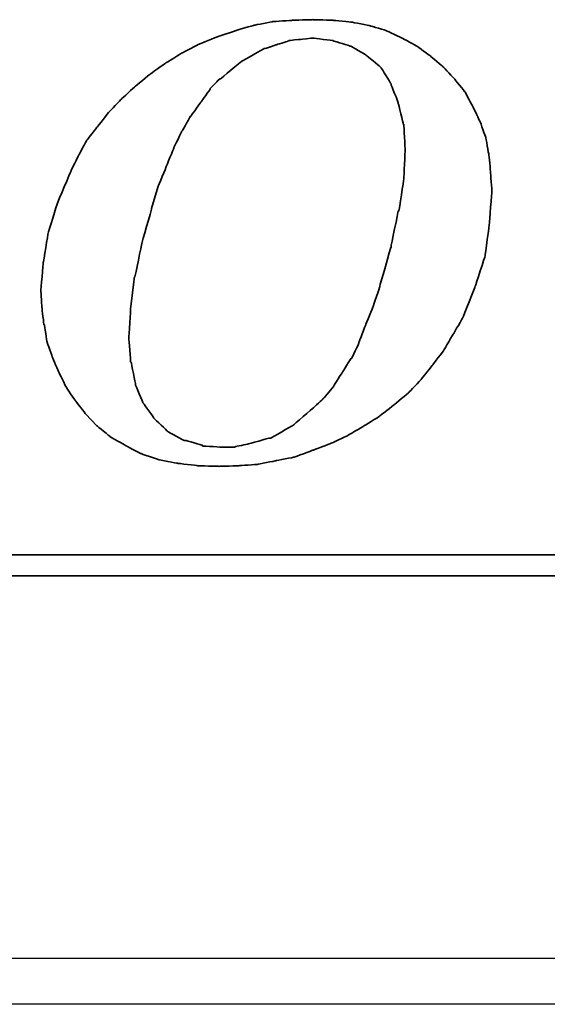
# Model space of a CAD drawing. Header units: millimetres. Extents: x 2891 to 6329, y -1599 to 860.
# Tile 136 of 256: x 3703.47 to 3709.23, y -917.4 to -906.64. Entities that reach past the tile are written whole.
import ezdxf

# ---------------------------------------------------------------- set-up
doc = ezdxf.new("R2010")
doc.units = ezdxf.units.MM
doc.layers.get('0').update_dxf_attribs({"linetype": 'CONTINUOUS'})
doc.layers.add('DIM', color=4, linetype='CONTINUOUS')
doc.layers.add('layer 1', color=7, linetype='CONTINUOUS')

# ---------------------------------------------------------------- blocks, each defined once
blk = doc.blocks.new('TBI MOTION logo(完整正式版)')
at = {"layer": 'layer 1', "color": 22, "lineweight": 35}
for points, knots in [([(-11.34375, -6.98375), (-11.34375, -6.98375), (-10.91375, -7.43875), (-10.91375, -7.43875), (-10.91375, -7.43875), (-10.91375, -7.43875), (-10.38625, -7.87125), (-10.38625, -7.87125), (-10.38625, -7.87125), (-10.38625, -7.87125), (-9.81125, -8.20375), (-9.81125, -8.20375), (-9.81125, -8.20375), (-9.81125, -8.20375), (-9.21125, -8.51875), (-9.21125, -8.51875), (-9.21125, -8.51875), (-9.21125, -8.51875), (-8.51625, -8.75875), (-8.51625, -8.75875), (-8.51625, -8.75875), (-8.51625, -8.75875), (-7.77125, -8.90375), (-7.77125, -8.90375), (-7.77125, -8.90375), (-7.77125, -8.90375), (-6.97875, -8.99875), (-6.97875, -8.99875), (-6.97875, -8.99875), (-6.97875, -8.99875), (-6.14125, -9.02375), (-6.14125, -9.02375), (-6.14125, -9.02375), (-6.14125, -9.02375), (-5.37125, -8.99875), (-5.37125, -8.99875), (-5.37125, -8.99875), (-5.37125, -8.99875), (-4.65375, -8.94875), (-4.65375, -8.94875), (-4.65375, -8.94875), (-4.65375, -8.94875), (-3.93375, -8.80625), (-3.93375, -8.80625), (-3.93375, -8.80625), (-3.93375, -8.80625), (-3.21375, -8.66375), (-3.21375, -8.66375), (-3.21375, -8.66375), (-3.21375, -8.66375), (-2.49375, -8.39875), (-2.49375, -8.39875), (-2.49375, -8.39875), (-2.49375, -8.39875), (-1.79875, -8.13375), (-1.79875, -8.13375), (-1.79875, -8.13375), (-1.79875, -8.13375), (-1.17375, -7.84375), (-1.17375, -7.84375), (-1.17375, -7.84375), (-1.17375, -7.84375), (-0.52375, -7.46375), (-0.52375, -7.46375), (-0.52375, -7.46375), (-0.52375, -7.46375), (0.10124, -7.07875), (0.10124, -7.07875), (0.10124, -7.07875), (0.10124, -7.07875), (0.67625, -6.62375), (0.67625, -6.62375), (0.67625, -6.62375), (0.67625, -6.62375), (1.24874, -6.14375), (1.24874, -6.14375), (1.24874, -6.14375), (1.24874, -6.14375), (1.72874, -5.64125), (1.72874, -5.64125), (1.72874, -5.64125), (1.72874, -5.64125), (2.18624, -5.06375), (2.18624, -5.06375), (2.18624, -5.06375), (2.18624, -5.06375), (2.61625, -4.48874), (2.61625, -4.48874), (2.61625, -4.48874), (2.61625, -4.48874), (3.00125, -3.83874), (3.00125, -3.83874), (3.00125, -3.83874), (3.00125, -3.83874), (3.36124, -3.21374), (3.36124, -3.21374), (3.36124, -3.21374), (3.36124, -3.21374), (3.84374, -1.99125), (3.84374, -1.99125), (3.84374, -1.99125), (3.84374, -1.99125), (4.22625, -0.81875), (4.22625, -0.81875), (4.22625, -0.81875), (4.22625, -0.81875), (4.39125, 0.45624), (4.39125, 0.45624), (4.39125, 0.45624), (4.39125, 0.45624), (4.48874, 1.70124), (4.48874, 1.70124), (4.48874, 1.70124), (4.48874, 1.70124), (4.43874, 2.44625), (4.43874, 2.44625), (4.43874, 2.44625), (4.43874, 2.44625), (4.36874, 3.14125), (4.36874, 3.14125), (4.36874, 3.14125), (4.36874, 3.14125), (4.25125, 3.81125), (4.25125, 3.81125), (4.25125, 3.81125), (4.25125, 3.81125), (4.03124, 4.41125), (4.03124, 4.41125), (4.03124, 4.41125), (4.03124, 4.41125), (3.74374, 5.01125), (3.74374, 5.01125), (3.74374, 5.01125), (3.74374, 5.01125), (3.43124, 5.58875), (3.43124, 5.58875), (3.43124, 5.58875), (3.43124, 5.58875), (3.02625, 6.09125), (3.02625, 6.09125), (3.02625, 6.09125), (3.02625, 6.09125), (2.59374, 6.54875), (2.59374, 6.54875), (2.59374, 6.54875), (2.59374, 6.54875), (2.09124, 6.98125), (2.09124, 6.98125), (2.09124, 6.98125), (2.09124, 6.98125), (1.56124, 7.36625), (1.56124, 7.36625), (1.56124, 7.36625), (1.56124, 7.36625), (0.98624, 7.67625), (0.98624, 7.67625), (0.98624, 7.67625), (0.98624, 7.67625), (0.38624, 7.96375), (0.38624, 7.96375), (0.38624, 7.96375), (0.38624, 7.96375), (-0.25875, 8.15625), (-0.25875, 8.15625), (-0.25875, 8.15625), (-0.25875, 8.15625), (-0.98125, 8.30125), (-0.98125, 8.30125), (-0.98125, 8.30125), (-0.98125, 8.30125), (-1.70124, 8.37125), (-1.70124, 8.37125), (-1.70124, 8.37125), (-1.70124, 8.37125), (-2.49375, 8.39624), (-2.49375, 8.39624), (-2.49375, 8.39624), (-2.49375, 8.39624), (-3.28625, 8.37125), (-3.28625, 8.37125), (-3.28625, 8.37125), (-3.28625, 8.37125), (-4.05125, 8.32125), (-4.05125, 8.32125), (-4.05125, 8.32125), (-4.05125, 8.32125), (-4.77375, 8.18125), (-4.77375, 8.18125), (-4.77375, 8.18125), (-4.77375, 8.18125), (-5.51625, 7.96375), (-5.51625, 7.96375), (-5.51625, 7.96375), (-5.51625, 7.96375), (-6.21125, 7.72625), (-6.21125, 7.72625), (-6.21125, 7.72625), (-6.21125, 7.72625), (-6.92875, 7.43625), (-6.92875, 7.43625), (-6.92875, 7.43625), (-6.92875, 7.43625), (-7.57875, 7.10125), (-7.57875, 7.10125), (-7.57875, 7.10125), (-7.57875, 7.10125), (-8.24875, 6.69125), (-8.24875, 6.69125), (-8.24875, 6.69125), (-8.24875, 6.69125), (-8.84875, 6.26125), (-8.84875, 6.26125), (-8.84875, 6.26125), (-8.84875, 6.26125), (-9.42625, 5.78125), (-9.42625, 5.78125), (-9.42625, 5.78125), (-9.42625, 5.78125), (-9.95375, 5.30125), (-9.95375, 5.30125), (-9.95375, 5.30125), (-9.95375, 5.30125), (-10.43375, 4.79624), (-10.43375, 4.79624), (-10.43375, 4.79624), (-10.43375, 4.79624), (-10.88875, 4.22125), (-10.88875, 4.22125), (-10.88875, 4.22125), (-10.88875, 4.22125), (-11.29875, 3.69375), (-11.29875, 3.69375), (-11.29875, 3.69375), (-11.29875, 3.69375), (-11.63375, 3.09125), (-11.63375, 3.09125), (-11.63375, 3.09125), (-11.63375, 3.09125), (-11.91875, 2.49625), (-11.91875, 2.49625), (-11.91875, 2.49625), (-11.91875, 2.49625), (-12.44875, 1.24625), (-12.44875, 1.24625), (-12.44875, 1.24625), (-12.44875, 1.24625), (-12.80875, 0.06874), (-12.80875, 0.06874), (-12.80875, 0.06874), (-12.80875, 0.06874), (-12.99875, -1.07875), (-12.99875, -1.07875), (-12.99875, -1.07875), (-12.99875, -1.07875), (-13.09375, -2.18375), (-13.09375, -2.18375), (-13.09375, -2.18375), (-13.09375, -2.18375), (-13.04875, -2.85375), (-13.04875, -2.85375), (-13.04875, -2.85375), (-13.04875, -2.85375), (-12.97375, -3.50375), (-12.97375, -3.50375), (-12.97375, -3.50375), (-12.97375, -3.50375), (-12.95375, -3.50375), (-12.95375, -3.50375), (-12.95375, -3.50375), (-12.95375, -3.50375), (-12.85375, -4.17375), (-12.85375, -4.17375), (-12.85375, -4.17375), (-12.85375, -4.17375), (-12.63875, -4.77624), (-12.63875, -4.77624), (-12.63875, -4.77624), (-12.63875, -4.77624), (-12.39875, -5.35125), (-12.39875, -5.35125), (-12.39875, -5.35125), (-12.39875, -5.35125), (-12.11375, -5.92875), (-12.11375, -5.92875), (-12.11375, -5.92875), (-12.11375, -5.92875), (-11.75375, -6.45375), (-11.75375, -6.45375), (-11.75375, -6.45375), (-11.75375, -6.45375), (-11.34375, -6.98375), (-11.34375, -6.98375)], [0, 0, 0, 0, 0.01369863, 0.01369863, 0.01369863, 0.01369864, 0.02739726, 0.02739726, 0.02739726, 0.02739727, 0.04109589, 0.04109589, 0.04109589, 0.0410959, 0.05479452, 0.05479452, 0.05479452, 0.05479453, 0.06849315, 0.06849315, 0.06849315, 0.06849316, 0.08219178, 0.08219178, 0.08219178, 0.08219179, 0.09589041, 0.09589041, 0.09589041, 0.09589042, 0.10958904, 0.10958904, 0.10958904, 0.10958905, 0.12328767, 0.12328767, 0.12328767, 0.12328768, 0.1369863, 0.1369863, 0.1369863, 0.13698631, 0.15068493, 0.15068493, 0.15068493, 0.15068494, 0.16438356, 0.16438356, 0.16438356, 0.16438357, 0.17808219, 0.17808219, 0.17808219, 0.1780822, 0.19178082, 0.19178082, 0.19178082, 0.19178083, 0.20547945, 0.20547945, 0.20547945, 0.20547946, 0.21917808, 0.21917808, 0.21917808, 0.21917809, 0.23287671, 0.23287671, 0.23287671, 0.23287672, 0.24657534, 0.24657534, 0.24657534, 0.24657535, 0.26027397, 0.26027397, 0.26027397, 0.26027398, 0.2739726, 0.2739726, 0.2739726, 0.27397261, 0.28767123, 0.28767123, 0.28767123, 0.28767124, 0.30136986, 0.30136986, 0.30136986, 0.30136987, 0.31506849, 0.31506849, 0.31506849, 0.3150685, 0.32876712, 0.32876712, 0.32876712, 0.32876713, 0.34246575, 0.34246575, 0.34246575, 0.34246576, 0.35616438, 0.35616438, 0.35616438, 0.35616439, 0.36986301, 0.36986301, 0.36986301, 0.36986302, 0.38356164, 0.38356164, 0.38356164, 0.38356165, 0.39726027, 0.39726027, 0.39726027, 0.39726028, 0.4109589, 0.4109589, 0.4109589, 0.41095891, 0.42465753, 0.42465753, 0.42465753, 0.42465754, 0.43835616, 0.43835616, 0.43835616, 0.43835617, 0.45205479, 0.45205479, 0.45205479, 0.4520548, 0.46575342, 0.46575342, 0.46575342, 0.46575343, 0.47945205, 0.47945205, 0.47945205, 0.47945206, 0.49315068, 0.49315068, 0.49315068, 0.49315069, 0.50684932, 0.50684932, 0.50684932, 0.50684933, 0.52054795, 0.52054795, 0.52054795, 0.52054796, 0.53424658, 0.53424658, 0.53424658, 0.53424659, 0.54794521, 0.54794521, 0.54794521, 0.54794522, 0.56164384, 0.56164384, 0.56164384, 0.56164385, 0.57534247, 0.57534247, 0.57534247, 0.57534248, 0.5890411, 0.5890411, 0.5890411, 0.58904111, 0.60273973, 0.60273973, 0.60273973, 0.60273974, 0.61643836, 0.61643836, 0.61643836, 0.61643837, 0.63013699, 0.63013699, 0.63013699, 0.630137, 0.64383562, 0.64383562, 0.64383562, 0.64383563, 0.65753425, 0.65753425, 0.65753425, 0.65753426, 0.67123288, 0.67123288, 0.67123288, 0.67123289, 0.68493151, 0.68493151, 0.68493151, 0.68493152, 0.69863014, 0.69863014, 0.69863014, 0.69863015, 0.71232877, 0.71232877, 0.71232877, 0.71232878, 0.7260274, 0.7260274, 0.7260274, 0.72602741, 0.73972603, 0.73972603, 0.73972603, 0.73972604, 0.75342466, 0.75342466, 0.75342466, 0.75342467, 0.76712329, 0.76712329, 0.76712329, 0.7671233, 0.78082192, 0.78082192, 0.78082192, 0.78082193, 0.79452055, 0.79452055, 0.79452055, 0.79452056, 0.80821918, 0.80821918, 0.80821918, 0.80821919, 0.82191781, 0.82191781, 0.82191781, 0.82191782, 0.83561644, 0.83561644, 0.83561644, 0.83561645, 0.84931507, 0.84931507, 0.84931507, 0.84931508, 0.8630137, 0.8630137, 0.8630137, 0.86301371, 0.87671233, 0.87671233, 0.87671233, 0.87671234, 0.89041096, 0.89041096, 0.89041096, 0.89041097, 0.90410959, 0.90410959, 0.90410959, 0.9041096, 0.91780822, 0.91780822, 0.91780822, 0.91780823, 0.93150685, 0.93150685, 0.93150685, 0.93150686, 0.94520548, 0.94520548, 0.94520548, 0.94520549, 0.95890411, 0.95890411, 0.95890411, 0.95890412, 0.97260274, 0.97260274, 0.97260274, 0.97260275, 0.98630137, 0.98630137, 0.98630137, 0.98630138, 1, 1, 1, 1]), ([(-8.77875, 1.03124), (-8.77875, 1.03124), (-8.51625, 1.89625), (-8.51625, 1.89625), (-8.51625, 1.89625), (-8.51625, 1.89625), (-8.20375, 2.66375), (-8.20375, 2.66375), (-8.20375, 2.66375), (-8.20375, 2.66375), (-7.91625, 3.38125), (-7.91625, 3.38125), (-7.91625, 3.38125), (-7.91625, 3.38125), (-7.91625, 3.40624), (-7.91625, 3.40624), (-7.91625, 3.40624), (-7.91625, 3.40624), (-7.57875, 4.07624), (-7.57875, 4.07624), (-7.57875, 4.07624), (-7.57875, 4.07624), (-7.24375, 4.65125), (-7.24375, 4.65125), (-7.24375, 4.65125), (-7.24375, 4.65125), (-7.21875, 4.65125), (-7.21875, 4.65125), (-7.21875, 4.65125), (-7.21875, 4.65125), (-7.21875, 4.67624), (-7.21875, 4.67624), (-7.21875, 4.67624), (-7.21875, 4.67624), (-6.83625, 5.20375), (-6.83625, 5.20375), (-6.83625, 5.20375), (-6.83625, 5.20375), (-6.49875, 5.68625), (-6.49875, 5.68625), (-6.49875, 5.68625), (-6.49875, 5.68625), (-6.49875, 5.70625), (-6.49875, 5.70625), (-6.49875, 5.70625), (-6.49875, 5.70625), (-6.11625, 6.09125), (-6.11625, 6.09125), (-6.11625, 6.09125), (-6.11625, 6.09125), (-6.09125, 6.09125), (-6.09125, 6.09125), (-6.09125, 6.09125), (-6.09125, 6.09125), (-5.27375, 6.76625), (-5.27375, 6.76625), (-5.27375, 6.76625), (-5.27375, 6.76625), (-5.24875, 6.76625), (-5.24875, 6.76625), (-5.24875, 6.76625), (-5.24875, 6.76625), (-5.24875, 6.78625), (-5.24875, 6.78625), (-5.24875, 6.78625), (-5.24875, 6.78625), (-4.38875, 7.26624), (-4.38875, 7.26624), (-4.38875, 7.26624), (-4.38875, 7.26624), (-4.36125, 7.26624), (-4.36125, 7.26624), (-4.36125, 7.26624), (-4.36125, 7.26624), (-3.93375, 7.41125), (-3.93375, 7.41125), (-3.93375, 7.41125), (-3.93375, 7.41125), (-3.47375, 7.55625), (-3.47375, 7.55625), (-3.47375, 7.55625), (-3.47375, 7.55625), (-3.45375, 7.55625), (-3.45375, 7.55625), (-3.45375, 7.55625), (-3.45375, 7.55625), (-3.42875, 7.58124), (-3.42875, 7.58124), (-3.42875, 7.58124), (-3.42875, 7.58124), (-2.97375, 7.62625), (-2.97375, 7.62625), (-2.97375, 7.62625), (-2.97375, 7.62625), (-2.49375, 7.67625), (-2.49375, 7.67625), (-2.49375, 7.67625), (-2.49375, 7.67625), (-2.46875, 7.67625), (-2.46875, 7.67625), (-2.46875, 7.67625), (-2.46875, 7.67625), (-1.70124, 7.58124), (-1.70124, 7.58124), (-1.70124, 7.58124), (-1.70124, 7.58124), (-1.67875, 7.55625), (-1.67875, 7.55625), (-1.67875, 7.55625), (-1.67875, 7.55625), (-1.65375, 7.55625), (-1.65375, 7.55625), (-1.65375, 7.55625), (-1.65375, 7.55625), (-1.03125, 7.36625), (-1.03125, 7.36625), (-1.03125, 7.36625), (-1.03125, 7.36625), (-1.00625, 7.36625), (-1.00625, 7.36625), (-1.00625, 7.36625), (-1.00625, 7.36625), (-0.43124, 7.02624), (-0.43124, 7.02624), (-0.43124, 7.02624), (-0.43124, 7.02624), (-0.40625, 7.00624), (-0.40625, 7.00624), (-0.40625, 7.00624), (-0.40625, 7.00624), (0.12124, 6.57124), (0.12124, 6.57124), (0.12124, 6.57124), (0.12124, 6.57124), (0.14624, 6.54875), (0.14624, 6.54875), (0.14624, 6.54875), (0.14624, 6.54875), (0.17124, 6.52375), (0.17124, 6.52375), (0.17124, 6.52375), (0.17124, 6.52375), (0.55625, 5.89875), (0.55625, 5.89875), (0.55625, 5.89875), (0.55625, 5.89875), (0.55625, 5.87625), (0.55625, 5.87625), (0.55625, 5.87625), (0.55625, 5.87625), (0.84124, 5.15625), (0.84124, 5.15625), (0.84124, 5.15625), (0.84124, 5.15625), (0.84124, 5.13125), (0.84124, 5.13125), (0.84124, 5.13125), (0.84124, 5.13125), (1.03624, 4.31875), (1.03624, 4.31875), (1.03624, 4.31875), (1.03624, 4.31875), (1.05624, 4.31875), (1.05624, 4.31875), (1.05624, 4.31875), (1.05624, 4.31875), (1.05624, 4.29125), (1.05624, 4.29125), (1.05624, 4.29125), (1.05624, 4.29125), (1.10625, 3.33125), (1.10625, 3.33125), (1.10625, 3.33125), (1.10625, 3.33125), (1.10625, 3.30875), (1.10625, 3.30875), (1.10625, 3.30875), (1.10625, 3.30875), (1.05624, 2.20624), (1.05624, 2.20624), (1.05624, 2.20624), (1.05624, 2.20624), (1.05624, 2.18124), (1.05624, 2.18124), (1.05624, 2.18124), (1.05624, 2.18124), (0.86624, 0.93624), (0.86624, 0.93624), (0.86624, 0.93624), (0.86624, 0.93624), (0.84124, 0.93624), (0.84124, 0.93624), (0.84124, 0.93624), (0.84124, 0.93624), (0.55625, -0.45874), (0.55625, -0.45874), (0.55625, -0.45874), (0.55625, -0.45874), (0.12124, -1.99125), (0.12124, -1.99125), (0.12124, -1.99125), (0.12124, -1.99125), (0.12124, -2.01874), (0.12124, -2.01874), (0.12124, -2.01874), (0.12124, -2.01874), (-0.13874, -2.78375), (-0.13874, -2.78375), (-0.13874, -2.78375), (-0.13874, -2.78375), (-0.43124, -3.50375), (-0.43124, -3.50375), (-0.43124, -3.50375), (-0.43124, -3.50375), (-0.69375, -4.19875), (-0.69375, -4.19875), (-0.69375, -4.19875), (-0.69375, -4.19875), (-0.69375, -4.22375), (-0.69375, -4.22375), (-0.69375, -4.22375), (-0.69375, -4.22375), (-0.98125, -4.82374), (-0.98125, -4.82374), (-0.98125, -4.82374), (-0.98125, -4.82374), (-1.00625, -4.82374), (-1.00625, -4.82374), (-1.00625, -4.82374), (-1.00625, -4.82374), (-1.33875, -5.35125), (-1.33875, -5.35125), (-1.33875, -5.35125), (-1.33875, -5.35125), (-1.67875, -5.87875), (-1.67875, -5.87875), (-1.67875, -5.87875), (-1.67875, -5.87875), (-1.67875, -5.90375), (-1.67875, -5.90375), (-1.67875, -5.90375), (-1.67875, -5.90375), (-2.05875, -6.35875), (-2.05875, -6.35875), (-2.05875, -6.35875), (-2.05875, -6.35875), (-2.08375, -6.38375), (-2.08375, -6.38375), (-2.08375, -6.38375), (-2.08375, -6.38375), (-2.46875, -6.74375), (-2.46875, -6.74375), (-2.46875, -6.74375), (-2.46875, -6.74375), (-3.25875, -7.41625), (-3.25875, -7.41625), (-3.25875, -7.41625), (-3.25875, -7.41625), (-3.28625, -7.43875), (-3.28625, -7.43875), (-3.28625, -7.43875), (-3.28625, -7.43875), (-4.12375, -7.91875), (-4.12375, -7.91875), (-4.12375, -7.91875), (-4.12375, -7.91875), (-4.14875, -7.91875), (-4.14875, -7.91875), (-4.14875, -7.91875), (-4.14875, -7.91875), (-4.17125, -7.91875), (-4.17125, -7.91875), (-4.17125, -7.91875), (-4.17125, -7.91875), (-5.03375, -8.15875), (-5.03375, -8.15875), (-5.03375, -8.15875), (-5.03375, -8.15875), (-5.51625, -8.25625), (-5.51625, -8.25625), (-5.51625, -8.25625), (-5.51625, -8.25625), (-5.54125, -8.27875), (-5.54125, -8.27875), (-5.54125, -8.27875), (-5.54125, -8.27875), (-5.56375, -8.27875), (-5.56375, -8.27875), (-5.56375, -8.27875), (-5.56375, -8.27875), (-5.99625, -8.27875), (-5.99625, -8.27875), (-5.99625, -8.27875), (-5.99625, -8.27875), (-6.76375, -8.23125), (-6.76375, -8.23125), (-6.76375, -8.23125), (-6.76375, -8.23125), (-6.78875, -8.23125), (-6.78875, -8.23125), (-6.78875, -8.23125), (-6.78875, -8.23125), (-6.78875, -8.20375), (-6.78875, -8.20375), (-6.78875, -8.20375), (-6.78875, -8.20375), (-7.45875, -8.01375), (-7.45875, -8.01375), (-7.45875, -8.01375), (-7.45875, -8.01375), (-7.48375, -8.01375), (-7.48375, -8.01375), (-7.48375, -8.01375), (-7.48375, -8.01375), (-7.50875, -8.01375), (-7.50875, -8.01375), (-7.50875, -8.01375), (-7.50875, -8.01375), (-8.13125, -7.67875), (-8.13125, -7.67875), (-8.13125, -7.67875), (-8.13125, -7.67875), (-8.15625, -7.65375), (-8.15625, -7.65375), (-8.15625, -7.65375), (-8.15625, -7.65375), (-8.65875, -7.17375), (-8.65875, -7.17375), (-8.65875, -7.17375), (-8.65875, -7.17375), (-8.68375, -7.14875), (-8.68375, -7.14875), (-8.68375, -7.14875), (-8.68375, -7.14875), (-9.08875, -6.57375), (-9.08875, -6.57375), (-9.08875, -6.57375), (-9.08875, -6.57375), (-9.11375, -6.54875), (-9.11375, -6.54875), (-9.11375, -6.54875), (-9.11375, -6.54875), (-9.11375, -6.52875), (-9.11375, -6.52875), (-9.11375, -6.52875), (-9.11375, -6.52875), (-9.40375, -5.85375), (-9.40375, -5.85375), (-9.40375, -5.85375), (-9.40375, -5.85375), (-9.40375, -5.82875), (-9.40375, -5.82875), (-9.40375, -5.82875), (-9.40375, -5.82875), (-9.56875, -4.96875), (-9.56875, -4.96875), (-9.56875, -4.96875), (-9.56875, -4.96875), (-9.59375, -4.94375), (-9.59375, -4.94375), (-9.59375, -4.94375), (-9.59375, -4.94375), (-9.66375, -4.03375), (-9.66375, -4.03375), (-9.66375, -4.03375), (-9.66375, -4.03375), (-9.66375, -4.00875), (-9.66375, -4.00875), (-9.66375, -4.00875), (-9.66375, -4.00875), (-9.59375, -2.85375), (-9.59375, -2.85375), (-9.59375, -2.85375), (-9.59375, -2.85375), (-9.45125, -1.65875), (-9.45125, -1.65875), (-9.45125, -1.65875), (-9.45125, -1.65875), (-9.42625, -1.63375), (-9.42625, -1.63375), (-9.42625, -1.63375), (-9.42625, -1.63375), (-9.16125, -0.33875), (-9.16125, -0.33875), (-9.16125, -0.33875), (-9.16125, -0.33875), (-8.77875, 1.00624), (-8.77875, 1.00624), (-8.77875, 1.00624), (-8.77875, 1.00624), (-8.77875, 1.03124), (-8.77875, 1.03124)], [0, 0, 0, 0, 0.01020408, 0.01020408, 0.01020408, 0.01020409, 0.02040816, 0.02040816, 0.02040816, 0.02040817, 0.03061224, 0.03061224, 0.03061224, 0.03061225, 0.04081633, 0.04081633, 0.04081633, 0.04081634, 0.05102041, 0.05102041, 0.05102041, 0.05102042, 0.06122449, 0.06122449, 0.06122449, 0.0612245, 0.07142857, 0.07142857, 0.07142857, 0.07142858, 0.08163265, 0.08163265, 0.08163265, 0.08163266, 0.09183673, 0.09183673, 0.09183673, 0.09183674, 0.10204082, 0.10204082, 0.10204082, 0.10204083, 0.1122449, 0.1122449, 0.1122449, 0.11224491, 0.12244898, 0.12244898, 0.12244898, 0.12244899, 0.13265306, 0.13265306, 0.13265306, 0.13265307, 0.14285714, 0.14285714, 0.14285714, 0.14285715, 0.15306122, 0.15306122, 0.15306122, 0.15306123, 0.16326531, 0.16326531, 0.16326531, 0.16326532, 0.17346939, 0.17346939, 0.17346939, 0.1734694, 0.18367347, 0.18367347, 0.18367347, 0.18367348, 0.19387755, 0.19387755, 0.19387755, 0.19387756, 0.20408163, 0.20408163, 0.20408163, 0.20408164, 0.21428571, 0.21428571, 0.21428571, 0.21428572, 0.2244898, 0.2244898, 0.2244898, 0.22448981, 0.23469388, 0.23469388, 0.23469388, 0.23469389, 0.24489796, 0.24489796, 0.24489796, 0.24489797, 0.25510204, 0.25510204, 0.25510204, 0.25510205, 0.26530612, 0.26530612, 0.26530612, 0.26530613, 0.2755102, 0.2755102, 0.2755102, 0.27551021, 0.28571429, 0.28571429, 0.28571429, 0.2857143, 0.29591837, 0.29591837, 0.29591837, 0.29591838, 0.30612245, 0.30612245, 0.30612245, 0.30612246, 0.31632653, 0.31632653, 0.31632653, 0.31632654, 0.32653061, 0.32653061, 0.32653061, 0.32653062, 0.33673469, 0.33673469, 0.33673469, 0.3367347, 0.34693878, 0.34693878, 0.34693878, 0.34693879, 0.35714286, 0.35714286, 0.35714286, 0.35714287, 0.36734694, 0.36734694, 0.36734694, 0.36734695, 0.37755102, 0.37755102, 0.37755102, 0.37755103, 0.3877551, 0.3877551, 0.3877551, 0.38775511, 0.39795918, 0.39795918, 0.39795918, 0.39795919, 0.40816327, 0.40816327, 0.40816327, 0.40816328, 0.41836735, 0.41836735, 0.41836735, 0.41836736, 0.42857143, 0.42857143, 0.42857143, 0.42857144, 0.43877551, 0.43877551, 0.43877551, 0.43877552, 0.44897959, 0.44897959, 0.44897959, 0.4489796, 0.45918367, 0.45918367, 0.45918367, 0.45918368, 0.46938776, 0.46938776, 0.46938776, 0.46938777, 0.47959184, 0.47959184, 0.47959184, 0.47959185, 0.48979592, 0.48979592, 0.48979592, 0.48979593, 0.5, 0.5, 0.5, 0.50000001, 0.51020408, 0.51020408, 0.51020408, 0.51020409, 0.52040816, 0.52040816, 0.52040816, 0.52040817, 0.53061224, 0.53061224, 0.53061224, 0.53061225, 0.54081633, 0.54081633, 0.54081633, 0.54081634, 0.55102041, 0.55102041, 0.55102041, 0.55102042, 0.56122449, 0.56122449, 0.56122449, 0.5612245, 0.57142857, 0.57142857, 0.57142857, 0.57142858, 0.58163265, 0.58163265, 0.58163265, 0.58163266, 0.59183673, 0.59183673, 0.59183673, 0.59183674, 0.60204082, 0.60204082, 0.60204082, 0.60204083, 0.6122449, 0.6122449, 0.6122449, 0.61224491, 0.62244898, 0.62244898, 0.62244898, 0.62244899, 0.63265306, 0.63265306, 0.63265306, 0.63265307, 0.64285714, 0.64285714, 0.64285714, 0.64285715, 0.65306122, 0.65306122, 0.65306122, 0.65306123, 0.66326531, 0.66326531, 0.66326531, 0.66326532, 0.67346939, 0.67346939, 0.67346939, 0.6734694, 0.68367347, 0.68367347, 0.68367347, 0.68367348, 0.69387755, 0.69387755, 0.69387755, 0.69387756, 0.70408163, 0.70408163, 0.70408163, 0.70408164, 0.71428571, 0.71428571, 0.71428571, 0.71428572, 0.7244898, 0.7244898, 0.7244898, 0.72448981, 0.73469388, 0.73469388, 0.73469388, 0.73469389, 0.74489796, 0.74489796, 0.74489796, 0.74489797, 0.75510204, 0.75510204, 0.75510204, 0.75510205, 0.76530612, 0.76530612, 0.76530612, 0.76530613, 0.7755102, 0.7755102, 0.7755102, 0.77551021, 0.78571429, 0.78571429, 0.78571429, 0.7857143, 0.79591837, 0.79591837, 0.79591837, 0.79591838, 0.80612245, 0.80612245, 0.80612245, 0.80612246, 0.81632653, 0.81632653, 0.81632653, 0.81632654, 0.82653061, 0.82653061, 0.82653061, 0.82653062, 0.83673469, 0.83673469, 0.83673469, 0.8367347, 0.84693878, 0.84693878, 0.84693878, 0.84693879, 0.85714286, 0.85714286, 0.85714286, 0.85714287, 0.86734694, 0.86734694, 0.86734694, 0.86734695, 0.87755102, 0.87755102, 0.87755102, 0.87755103, 0.8877551, 0.8877551, 0.8877551, 0.88775511, 0.89795918, 0.89795918, 0.89795918, 0.89795919, 0.90816327, 0.90816327, 0.90816327, 0.90816328, 0.91836735, 0.91836735, 0.91836735, 0.91836736, 0.92857143, 0.92857143, 0.92857143, 0.92857144, 0.93877551, 0.93877551, 0.93877551, 0.93877552, 0.94897959, 0.94897959, 0.94897959, 0.9489796, 0.95918367, 0.95918367, 0.95918367, 0.95918368, 0.96938776, 0.96938776, 0.96938776, 0.96938777, 0.97959184, 0.97959184, 0.97959184, 0.97959185, 0.98979592, 0.98979592, 0.98979592, 0.98979593, 1, 1, 1, 1]), ([(75.90875, -9.47875), (75.90875, -9.47875), (75.90875, -12.28625), (75.90875, -12.28625), (75.90875, -12.28625), (75.90875, -12.28625), (75.90875, -12.47875), (75.90875, -12.47875), (75.90875, -12.47875), (75.90875, -12.47875), (75.71625, -12.47875), (75.71625, -12.47875), (75.71625, -12.47875), (75.71625, -12.47875), (-88.32875, -12.47875), (-88.32875, -12.47875), (-88.32875, -12.47875), (-88.32875, -12.47875), (-88.32875, -13.29375), (-88.32875, -13.29375), (-88.32875, -13.29375), (-88.32875, -13.29375), (82.89125, -13.29375), (82.89125, -13.29375), (82.89125, -13.29375), (82.89125, -13.29375), (75.90875, -9.47875), (75.90875, -9.47875)], [0, 0, 0, 0, 0.14285714, 0.14285714, 0.14285714, 0.14285715, 0.28571429, 0.28571429, 0.28571429, 0.2857143, 0.42857143, 0.42857143, 0.42857143, 0.42857144, 0.57142857, 0.57142857, 0.57142857, 0.57142858, 0.71428571, 0.71428571, 0.71428571, 0.71428572, 0.85714286, 0.85714286, 0.85714286, 0.85714287, 1, 1, 1, 1])]:
    blk.add_open_spline(points, degree=3, knots=knots, dxfattribs=at)

msp = doc.modelspace()

# ---------------------------------------------------------------- linework, layer by layer
at = {"linetype": 'Continuous'}
msp.add_line((3899.613, -916.903), (3641.125, -916.904), dxfattribs=at)
msp.add_open_spline([(3899.492, -917.403), (3641.125, -917.403)], degree=1, dxfattribs=at)

# ---------------------------------------------------------------- block references
at = {"layer": 'DIM', "color": 7, "xscale": 0.2802190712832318, "yscale": 0.2802190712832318, "zscale": 0.2802190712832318}
msp.add_blockref('TBI MOTION logo(完整正式版)', (3707.366, -908.996), dxfattribs=at)

doc.saveas('drawing.dxf')
